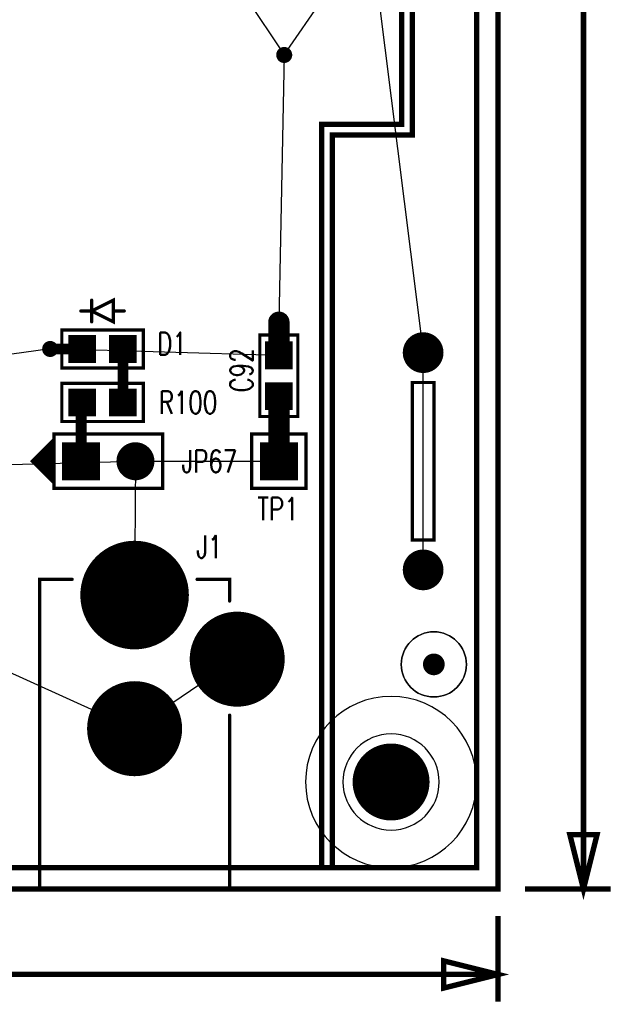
# Model space of a CAD drawing. Extents: x -1 to 210, y -5 to 148.
# Tile 42 of 52: x 183 to 210, y -5 to 41. Entities that reach past the tile are written whole.
import ezdxf
from ezdxf.enums import TextEntityAlignment as Align

# ---------------------------------------------------------------- set-up
doc = ezdxf.new("R2010")
doc.units = 0
for name, pattern in [('KEEPOUT_00011110', [2, 1, 1]), ('POUR_01_-1_0_000000', [2, 1, 1]), ('SIG_12', [2, 1, 1]), ('SIG_15', [2, 1, 1]), ('SIG_17', [2, 1, 1]), ('SIG_64', [2, 1, 1]), ('SIG_65', [2, 1, 1]), ('TRMIDX_2048', [2, 1, 1]), ('TRMIDX_4096', [2, 1, 1])]:
    doc.linetypes.add(name, pattern=pattern)
for name, color, linetype in [('BOARD_OUTLINE_00', 254, 'CONTINUOUS'), ('DIMENSION1_24', 254, 'CONTINUOUS'), ('DIMENSION2_24', 254, 'CONTINUOUS'), ('DIMENSION3_24', 254, 'CONTINUOUS'), ('DIMENSION4_24', 254, 'CONTINUOUS'), ('DIMENSION5_24', 254, 'CONTINUOUS'), ('DIMENSION6_24', 254, 'CONTINUOUS'), ('DIMENSION7_24', 254, 'CONTINUOUS'), ('DRIL_NPLTE_THRU_01', 176, 'CONTINUOUS'), ('DRIL_NPLTE_THRU_02', 255, 'CONTINUOUS'), ('DRIL_NPLTE_THRU_03', 106, 'CONTINUOUS'), ('DRIL_NPLTE_THRU_04', 16, 'CONTINUOUS'), ('DRIL_PLTE_THRU_01', 176, 'CONTINUOUS'), ('DRIL_PLTE_THRU_02', 255, 'CONTINUOUS'), ('DRIL_PLTE_THRU_03', 106, 'CONTINUOUS'), ('DRIL_PLTE_THRU_04', 16, 'CONTINUOUS'), ('DRIL_SYMBOL', 254, 'CONTINUOUS'), ('KEEPOUT_-1', 254, 'CONTINUOUS'), ('KEEPOUT_00', 34, 'CONTINUOUS'), ('KEEPOUT_01', 34, 'CONTINUOUS'), ('LINK_00', 57, 'CONTINUOUS'), ('PADS_BOT', 1, 'CONTINUOUS'), ('PADS_INNER', 5, 'CONTINUOUS'), ('PADS_TOP', 5, 'CONTINUOUS'), ('PART_NAME_01', 4, 'CONTINUOUS'), ('PART_TOP_2DLINE_00', 4, 'CONTINUOUS'), ('PART_TOP_2DLINE_01', 4, 'CONTINUOUS'), ('PART_TOP_CUTOUT_01', 4, 'CONTINUOUS'), ('POUR_HEADER_01', 5, 'CONTINUOUS'), ('POUR_HEADER_02', 253, 'CONTINUOUS'), ('POUR_HEADER_03', 112, 'CONTINUOUS'), ('POUR_HEADER_04', 1, 'CONTINUOUS'), ('TRACE_01', 5, 'CONTINUOUS'), ('VIAPTS', 5, 'CONTINUOUS')]:
    doc.layers.add(name, color=color, linetype=linetype)
doc.styles.add('W0$15', font='simplex', dxfattribs={"width": 0.75})

# ---------------------------------------------------------------- blocks, each defined once
blk = doc.blocks.new('SMOOTH_0$254')
at = {"const_width": 0.127}
blk.add_lwpolyline([(-0.0635, 0, 1), (0.0635, 0, 1)], format="xyb", close=True, dxfattribs=at)
blk = doc.blocks.new('BOARD_1')
at = {"layer": 'BOARD_OUTLINE_00', "const_width": 0.254}
blk.add_lwpolyline([(-5, 0), (200, 0), (200, 125), (-5, 125)], close=True, dxfattribs=at)
at = {"layer": 'BOARD_OUTLINE_00'}
blk.add_blockref('SMOOTH_0$254', (200, 0), dxfattribs=at)
blk = doc.blocks.new('D_1dfeghi_4')
at = {"layer": 'DIMENSION2_24', "linetype": 'TRMIDX_2048', "const_width": 0.254}
blk.add_lwpolyline([(200, -4), (103.573, -4)], dxfattribs=at)
at = {"layer": 'DIMENSION4_24', "linetype": 'TRMIDX_2048', "const_width": 0.254}
blk.add_lwpolyline([(200, -4), (197.46, -4.635), (197.46, -3.365)], close=True, dxfattribs=at)
at = {"layer": 'DIMENSION6_24', "linetype": 'TRMIDX_2048', "const_width": 0.254}
blk.add_lwpolyline([(200, -1.27), (200, -5.27)], dxfattribs=at)
at = {"layer": 'DIMENSION7_24', "linetype": 'TRMIDX_2048', "const_width": 0.0254}
blk.add_lwpolyline([(200, 0), (200.001, 0)], dxfattribs=at)
blk = doc.blocks.new('D_2dfeghi_5')
at = {"layer": 'DIMENSION1_24', "linetype": 'TRMIDX_4096', "const_width": 0.254}
blk.add_lwpolyline([(4, 0), (4, 56.687)], dxfattribs=at)
at = {"layer": 'DIMENSION3_24', "linetype": 'TRMIDX_4096', "const_width": 0.254}
blk.add_lwpolyline([(4, 0), (3.365, 2.54), (4.635, 2.54)], close=True, dxfattribs=at)
at = {"layer": 'DIMENSION5_24', "linetype": 'TRMIDX_4096', "const_width": 0.254}
blk.add_lwpolyline([(1.27, 0), (5.27, 0)], dxfattribs=at)
at = {"layer": 'DIMENSION7_24', "linetype": 'TRMIDX_4096', "const_width": 0.0254}
blk.add_lwpolyline([(0, 0), (0.001, 0)], dxfattribs=at)
blk = doc.blocks.new('POUR_HEADER_0')
at = {"layer": 'POUR_HEADER_02', "linetype": 'POUR_01_-1_0_000000', "const_width": 0.25}
blk.add_lwpolyline([(104, -83), (141.75, -83), (141.75, -66.75), (136.25, -66.75), (136.25, -57.25), (144.5, -57.25), (144.5, -62), (152.25, -62), (152.25, -47.25), (138.25, -47.25), (138.25, -50.25), (136.25, -50.25), (136.25, -34.75), (169.25, -34.75), (169.25, -49.75), (176.5, -49.75), (176.5, -45.25), (186.5, -45.25), (186.5, -50), (194.5, -50), (194.5, -59.75), (190.75, -59.75), (190.75, -94.5), (-5, -94.5)], dxfattribs=at)
blk = doc.blocks.new('POUR_HEADER_2')
at = {"layer": 'POUR_HEADER_02', "linetype": 'POUR_01_-1_0_000000', "const_width": 0.25}
blk.add_lwpolyline([(56.75, -23.25), (56.75, -34), (53, -34), (53, -68.25), (59.75, -68.25), (59.75, 54.75)], dxfattribs=at)
blk = doc.blocks.new('POUR_HEADER_7')
at = {"layer": 'POUR_HEADER_03', "linetype": 'POUR_01_-1_0_000000', "const_width": 0.25}
blk.add_lwpolyline([(-43, -74.5), (-43, 48.5), (160, 48.5), (160, -74.5)], close=True, dxfattribs=at)
blk = doc.blocks.new('POUR_HEADER_8')
at = {"layer": 'POUR_HEADER_01', "linetype": 'POUR_01_-1_0_000000', "const_width": 0.25}
blk.add_lwpolyline([(0, 0), (203, 0), (203, 123), (0, 123)], close=True, dxfattribs=at)
blk = doc.blocks.new('POUR_HEADER_9')
at = {"layer": 'POUR_HEADER_04', "linetype": 'POUR_01_-1_0_000000', "const_width": 0.25}
blk.add_lwpolyline([(0, 0), (203, 0), (203, 123), (0, 123)], close=True, dxfattribs=at)
blk = doc.blocks.new('SMOOTH_0$15')
at = {"const_width": 0.075}
blk.add_lwpolyline([(-0.0375, 0, 1), (0.0375, 0, 1)], format="xyb", close=True, dxfattribs=at)
blk = doc.blocks.new('PART_BODY_TOP_29')
at = {"layer": 'PART_TOP_2DLINE_01', "const_width": 0.15}
for points in [[(-2.921, 14.478), (-4.445, 14.478), (-4.445, 0), (4.445, 0), (4.445, 8.128)], [(4.445, 13.462), (4.445, 14.478), (2.921, 14.478)]]:
    blk.add_lwpolyline(points, dxfattribs=at)
at = {"layer": 'PART_TOP_2DLINE_01'}
for p in [(-4.445, 14.478), (-2.921, 14.478), (2.921, 14.478), (4.445, 14.478), (4.445, 13.462), (4.445, 8.128), (-4.445, 0), (4.445, 0)]:
    blk.add_blockref('SMOOTH_0$15', p, dxfattribs=at)
blk = doc.blocks.new('DRIL_SYMBOL_3$5')
at = {"layer": 'DRIL_SYMBOL', "const_width": 0.0508}
for points in [[(-0.254, 0), (0.254, 0)], [(0, -0.254), (0, 0.254)]]:
    blk.add_lwpolyline(points, dxfattribs=at)
blk = doc.blocks.new('DRIL_HOLE_3$5')
at = {"const_width": 1.75}
blk.add_lwpolyline([(-0.875, 0, 1), (0.875, 0, 1)], format="xyb", close=True, dxfattribs=at)
blk.add_blockref('DRIL_SYMBOL_3$5', (0, 0))
blk = doc.blocks.new('PAD_7')
at = {"const_width": 2.54}
blk.add_lwpolyline([(0, -1.27, 1), (0, 1.27, 1)], format="xyb", close=True, dxfattribs=at)
blk = doc.blocks.new('STK_TOP_13')
at = {"layer": 'DRIL_PLTE_THRU_01'}
blk.add_blockref('DRIL_HOLE_3$5', (0, 0), dxfattribs=at)
at = {"layer": 'DRIL_PLTE_THRU_02'}
blk.add_blockref('DRIL_HOLE_3$5', (0, 0), dxfattribs=at)
at = {"layer": 'DRIL_PLTE_THRU_03'}
blk.add_blockref('DRIL_HOLE_3$5', (0, 0), dxfattribs=at)
at = {"layer": 'DRIL_PLTE_THRU_04'}
blk.add_blockref('DRIL_HOLE_3$5', (0, 0), dxfattribs=at)
at = {"layer": 'PADS_BOT'}
blk.add_blockref('PAD_7', (0, 0), dxfattribs=at)
at = {"layer": 'PADS_INNER'}
blk.add_blockref('PAD_7', (0, 0), dxfattribs=at)
at = {"layer": 'PADS_TOP'}
blk.add_blockref('PAD_7', (0, 0), dxfattribs=at)
blk = doc.blocks.new('DRIL_SYMBOL_3')
at = {"layer": 'DRIL_SYMBOL', "const_width": 0.0508}
for points in [[(-0.254, 0), (0.254, 0)], [(0, -0.254), (0, 0.254)]]:
    blk.add_lwpolyline(points, dxfattribs=at)
blk = doc.blocks.new('DRIL_HOLE_3')
at = {"const_width": 1.5}
blk.add_lwpolyline([(-0.75, 0, 1), (0.75, 0, 1)], format="xyb", close=True, dxfattribs=at)
blk.add_blockref('DRIL_SYMBOL_3', (0, 0))
blk = doc.blocks.new('PAD_8')
at = {"const_width": 2.2225}
blk.add_lwpolyline([(0, -1.11125, 1), (0, 1.11125, 1)], format="xyb", close=True, dxfattribs=at)
blk = doc.blocks.new('STK_TOP_12')
at = {"layer": 'DRIL_PLTE_THRU_01'}
blk.add_blockref('DRIL_HOLE_3', (0, 0), dxfattribs=at)
at = {"layer": 'DRIL_PLTE_THRU_02'}
blk.add_blockref('DRIL_HOLE_3', (0, 0), dxfattribs=at)
at = {"layer": 'DRIL_PLTE_THRU_03'}
blk.add_blockref('DRIL_HOLE_3', (0, 0), dxfattribs=at)
at = {"layer": 'DRIL_PLTE_THRU_04'}
blk.add_blockref('DRIL_HOLE_3', (0, 0), dxfattribs=at)
at = {"layer": 'PADS_BOT'}
blk.add_blockref('PAD_8', (0, 0), dxfattribs=at)
at = {"layer": 'PADS_INNER'}
blk.add_blockref('PAD_8', (0, 0), dxfattribs=at)
at = {"layer": 'PADS_TOP'}
blk.add_blockref('PAD_8', (0, 0), dxfattribs=at)
blk = doc.blocks.new('SYM_TOP_10')
for name, p in [('STK_TOP_13', (0, 13.7414)), ('PART_BODY_TOP_29', (0, 0)), ('STK_TOP_12', (4.8006, 10.7442)), ('STK_TOP_12', (0, 7.493))]:
    blk.add_blockref(name, p)
blk = doc.blocks.new('PART_TOP_92')
blk.add_blockref('SYM_TOP_10', (0, 0))
at = {"layer": 'PART_NAME_01', "style": 'W0$15', "width": 0.75}
blk.add_text('J1', height=1.05, dxfattribs=at).set_placement((3.5, 16), align=Align.MIDDLE_CENTER)
blk = doc.blocks.new('PART_BODY_TOP_39')
at = {"layer": 'KEEPOUT_-1', "linetype": 'KEEPOUT_00011110'}
blk.add_lwpolyline([(4, 0, 1), (-4, 0, 1)], format="xyb", close=True, dxfattribs=at)
at = {"layer": 'KEEPOUT_00', "linetype": 'KEEPOUT_00011110'}
blk.add_lwpolyline([(-2.25, 0, 1), (2.25, 0, 1)], format="xyb", close=True, dxfattribs=at)
at = {"layer": 'KEEPOUT_01', "linetype": 'KEEPOUT_00011110'}
blk.add_lwpolyline([(4, 0, 1), (-4, 0, 1)], format="xyb", close=True, dxfattribs=at)
blk = doc.blocks.new('DRIL_SYMBOL_3$6')
at = {"layer": 'DRIL_SYMBOL', "const_width": 0.0508}
for points in [[(-0.254, 0), (0.254, 0)], [(0, -0.254), (0, 0.254)]]:
    blk.add_lwpolyline(points, dxfattribs=at)
blk = doc.blocks.new('DRIL_HOLE_3$6')
at = {"const_width": 1.8}
blk.add_lwpolyline([(-0.9, 0, 1), (0.9, 0, 1)], format="xyb", close=True, dxfattribs=at)
blk.add_blockref('DRIL_SYMBOL_3$6', (0, 0))
blk = doc.blocks.new('PAD_19')
at = {"const_width": 0.381}
blk.add_lwpolyline([(0, -0.1905, 1), (0, 0.1905, 1)], format="xyb", close=True, dxfattribs=at)
blk = doc.blocks.new('STK_TOP_27')
at = {"layer": 'DRIL_NPLTE_THRU_01'}
blk.add_blockref('DRIL_HOLE_3$6', (0, 0), dxfattribs=at)
at = {"layer": 'DRIL_NPLTE_THRU_02'}
blk.add_blockref('DRIL_HOLE_3$6', (0, 0), dxfattribs=at)
at = {"layer": 'DRIL_NPLTE_THRU_03'}
blk.add_blockref('DRIL_HOLE_3$6', (0, 0), dxfattribs=at)
at = {"layer": 'DRIL_NPLTE_THRU_04'}
blk.add_blockref('DRIL_HOLE_3$6', (0, 0), dxfattribs=at)
at = {"layer": 'PADS_BOT'}
blk.add_blockref('PAD_19', (0, 0), dxfattribs=at)
at = {"layer": 'PADS_INNER'}
blk.add_blockref('PAD_19', (0, 0), dxfattribs=at)
at = {"layer": 'PADS_TOP'}
blk.add_blockref('PAD_19', (0, 0), dxfattribs=at)
blk = doc.blocks.new('SYM_TOP_20')
for name in ['PART_BODY_TOP_39', 'STK_TOP_27']:
    blk.add_blockref(name, (0, 0))
blk = doc.blocks.new('PART_TOP_128')
blk.add_blockref('SYM_TOP_20', (0, 0))
blk = doc.blocks.new('PART_BODY_TOP_41')
at = {"layer": 'PART_TOP_2DLINE_01', "const_width": 0.15}
blk.add_lwpolyline([(-3.683, 0.508), (3.683, 0.508), (3.683, -0.508), (-3.683, -0.508)], close=True, dxfattribs=at)
at = {"layer": 'PART_TOP_2DLINE_01'}
for p in [(-3.683, 0.508), (3.683, 0.508), (-3.683, -0.508), (3.683, -0.508)]:
    blk.add_blockref('SMOOTH_0$15', p, dxfattribs=at)
blk = doc.blocks.new('DRIL_SYMBOL_1$3')
at = {"layer": 'DRIL_SYMBOL', "const_width": 0.0508}
for points in [[(-0.254, 0), (0.254, 0)], [(0, -0.254), (0, 0.254)]]:
    blk.add_lwpolyline(points, dxfattribs=at)
blk = doc.blocks.new('DRIL_HOLE_1$3')
at = {"const_width": 0.65}
blk.add_lwpolyline([(-0.325, 0, 1), (0.325, 0, 1)], format="xyb", close=True, dxfattribs=at)
blk.add_blockref('DRIL_SYMBOL_1$3', (0, 0))
blk = doc.blocks.new('PAD_21')
at = {"const_width": 0.9525}
blk.add_lwpolyline([(0, -0.47625, 1), (0, 0.47625, 1)], format="xyb", close=True, dxfattribs=at)
blk = doc.blocks.new('STK_TOP_28')
at = {"layer": 'DRIL_PLTE_THRU_01'}
blk.add_blockref('DRIL_HOLE_1$3', (0, 0), dxfattribs=at)
at = {"layer": 'DRIL_PLTE_THRU_02'}
blk.add_blockref('DRIL_HOLE_1$3', (0, 0), dxfattribs=at)
at = {"layer": 'DRIL_PLTE_THRU_03'}
blk.add_blockref('DRIL_HOLE_1$3', (0, 0), dxfattribs=at)
at = {"layer": 'DRIL_PLTE_THRU_04'}
blk.add_blockref('DRIL_HOLE_1$3', (0, 0), dxfattribs=at)
at = {"layer": 'PADS_BOT'}
blk.add_blockref('PAD_21', (0, 0), dxfattribs=at)
at = {"layer": 'PADS_INNER'}
blk.add_blockref('PAD_21', (0, 0), dxfattribs=at)
at = {"layer": 'PADS_TOP'}
blk.add_blockref('PAD_21', (0, 0), dxfattribs=at)
blk = doc.blocks.new('SYM_TOP_22')
for name, p in [('STK_TOP_28', (-5.08, 0)), ('STK_TOP_28', (5.08, 0)), ('PART_BODY_TOP_41', (0, 0))]:
    blk.add_blockref(name, p)
blk = doc.blocks.new('PART_TOP_136')
blk.add_blockref('SYM_TOP_22', (0, 0))
blk = doc.blocks.new('PART_BODY_TOP_42')
at = {"layer": 'KEEPOUT_01', "linetype": 'KEEPOUT_00011110'}
blk.add_lwpolyline([(1.524, 0, 1), (-1.524, 0, 1)], format="xyb", close=True, dxfattribs=at)
at = {"layer": 'PART_TOP_CUTOUT_01', "const_width": 0.0254}
blk.add_lwpolyline([(-1.5367, 0, 1), (1.5367, 0, 1)], format="xyb", close=True, dxfattribs=at)
blk = doc.blocks.new('DRIL_HOLE_0')
blk.add_lwpolyline([(0, 0, 1), (0, 0, 1)], format="xyb", close=True)
blk = doc.blocks.new('PAD_0')
blk.add_lwpolyline([(0, 0, 1), (0, 0, 1)], format="xyb", close=True)
blk = doc.blocks.new('PAD_23')
at = {"const_width": 0.508}
blk.add_lwpolyline([(0, -0.254, 1), (0, 0.254, 1)], format="xyb", close=True, dxfattribs=at)
blk = doc.blocks.new('STK_TOP_29')
at = {"layer": 'DRIL_PLTE_THRU_01'}
blk.add_blockref('DRIL_HOLE_0', (0, 0), dxfattribs=at)
at = {"layer": 'DRIL_PLTE_THRU_02'}
blk.add_blockref('DRIL_HOLE_0', (0, 0), dxfattribs=at)
at = {"layer": 'DRIL_PLTE_THRU_03'}
blk.add_blockref('DRIL_HOLE_0', (0, 0), dxfattribs=at)
at = {"layer": 'DRIL_PLTE_THRU_04'}
blk.add_blockref('DRIL_HOLE_0', (0, 0), dxfattribs=at)
at = {"layer": 'PADS_BOT'}
blk.add_blockref('PAD_0', (0, 0), dxfattribs=at)
at = {"layer": 'PADS_INNER'}
blk.add_blockref('PAD_0', (0, 0), dxfattribs=at)
at = {"layer": 'PADS_TOP'}
blk.add_blockref('PAD_23', (0, 0), dxfattribs=at)
blk = doc.blocks.new('SYM_TOP_23')
for name in ['PART_BODY_TOP_42', 'STK_TOP_29']:
    blk.add_blockref(name, (0, 0))
blk = doc.blocks.new('PART_TOP_141')
blk.add_blockref('SYM_TOP_23', (0, 0))
blk = doc.blocks.new('PART_BODY_BOT_42')
at = {"layer": 'KEEPOUT_01', "linetype": 'KEEPOUT_00011110'}
blk.add_lwpolyline([(1.524, 0, 1), (-1.524, 0, 1)], format="xyb", close=True, dxfattribs=at)
blk = doc.blocks.new('STK_BOT_29')
at = {"layer": 'DRIL_PLTE_THRU_01'}
blk.add_blockref('DRIL_HOLE_0', (0, 0), dxfattribs=at)
at = {"layer": 'DRIL_PLTE_THRU_02'}
blk.add_blockref('DRIL_HOLE_0', (0, 0), dxfattribs=at)
at = {"layer": 'DRIL_PLTE_THRU_03'}
blk.add_blockref('DRIL_HOLE_0', (0, 0), dxfattribs=at)
at = {"layer": 'DRIL_PLTE_THRU_04'}
blk.add_blockref('DRIL_HOLE_0', (0, 0), dxfattribs=at)
at = {"layer": 'PADS_BOT'}
blk.add_blockref('PAD_23', (0, 0), dxfattribs=at)
at = {"layer": 'PADS_INNER'}
blk.add_blockref('PAD_0', (0, 0), dxfattribs=at)
at = {"layer": 'PADS_TOP'}
blk.add_blockref('PAD_0', (0, 0), dxfattribs=at)
blk = doc.blocks.new('SYM_BOT_23')
for name in ['PART_BODY_BOT_42', 'STK_BOT_29']:
    blk.add_blockref(name, (0, 0))
blk = doc.blocks.new('PART_BOT_144')
blk.add_blockref('SYM_BOT_23', (0, 0))
blk = doc.blocks.new('PART_BODY_TOP_24')
at = {"layer": 'PART_TOP_2DLINE_00', "const_width": 0.15}
blk.add_lwpolyline([(-1.27, 1.016), (-2.286, 0), (-1.27, -1.016), (-1.27, 0.889), (-2.159, 0), (-1.397, -0.762), (-1.397, 0.635), (-2.032, 0), (-1.524, -0.508), (-1.524, 0.381), (-1.905, 0), (-1.651, -0.254), (-1.651, 0.127), (-1.778, 0), (-1.651, -0.127)], dxfattribs=at)
blk.add_lwpolyline([(-1.27, -1.27), (3.81, -1.27), (3.81, 1.27), (-1.27, 1.27)], close=True, dxfattribs=at)
at = {"layer": 'PART_TOP_2DLINE_00'}
for p in [(-1.27, 1.27), (-1.27, 1.016), (-1.27, 0.889), (3.81, 1.27), (-1.397, 0.635), (-2.286, 0), (-2.159, 0), (-2.032, 0), (-1.905, 0), (-1.778, 0), (-1.651, 0.127), (-1.524, 0.381), (-1.651, -0.127), (-1.651, -0.254), (-1.524, -0.508), (-1.397, -0.762), (-1.27, -1.016), (-1.27, -1.27), (3.81, -1.27)]:
    blk.add_blockref('SMOOTH_0$15', p, dxfattribs=at)
blk = doc.blocks.new('DRIL_SYMBOL_1')
at = {"layer": 'DRIL_SYMBOL', "const_width": 0.0508}
for points in [[(-0.254, 0), (0.254, 0)], [(0, -0.254), (0, 0.254)]]:
    blk.add_lwpolyline(points, dxfattribs=at)
blk = doc.blocks.new('DRIL_HOLE_1')
at = {"const_width": 0.5}
blk.add_lwpolyline([(-0.25, 0, 1), (0.25, 0, 1)], format="xyb", close=True, dxfattribs=at)
blk.add_blockref('DRIL_SYMBOL_1', (0, 0))
blk = doc.blocks.new('PAD_5')
at = {"const_width": 0.889}
blk.add_lwpolyline([(0, -0.4445, 1), (0, 0.4445, 1)], format="xyb", close=True, dxfattribs=at)
blk = doc.blocks.new('PAD_6')
at = {"const_width": 1.778}
blk.add_lwpolyline([(-0.889, 0), (0.889, 0)], dxfattribs=at)
blk = doc.blocks.new('STK_TOP_8')
at = {"layer": 'DRIL_PLTE_THRU_01'}
blk.add_blockref('DRIL_HOLE_1', (0, 0), dxfattribs=at)
at = {"layer": 'DRIL_PLTE_THRU_02'}
blk.add_blockref('DRIL_HOLE_1', (0, 0), dxfattribs=at)
at = {"layer": 'DRIL_PLTE_THRU_03'}
blk.add_blockref('DRIL_HOLE_1', (0, 0), dxfattribs=at)
at = {"layer": 'DRIL_PLTE_THRU_04'}
blk.add_blockref('DRIL_HOLE_1', (0, 0), dxfattribs=at)
at = {"layer": 'PADS_BOT'}
blk.add_blockref('PAD_6', (0, 0), dxfattribs=at)
at = {"layer": 'PADS_INNER'}
blk.add_blockref('PAD_5', (0, 0), dxfattribs=at)
at = {"layer": 'PADS_TOP'}
blk.add_blockref('PAD_6', (0, 0), dxfattribs=at)
blk = doc.blocks.new('STK_TOP_9')
at = {"layer": 'DRIL_PLTE_THRU_01'}
blk.add_blockref('DRIL_HOLE_1', (0, 0), dxfattribs=at)
at = {"layer": 'DRIL_PLTE_THRU_02'}
blk.add_blockref('DRIL_HOLE_1', (0, 0), dxfattribs=at)
at = {"layer": 'DRIL_PLTE_THRU_03'}
blk.add_blockref('DRIL_HOLE_1', (0, 0), dxfattribs=at)
at = {"layer": 'DRIL_PLTE_THRU_04'}
blk.add_blockref('DRIL_HOLE_1', (0, 0), dxfattribs=at)
at = {"layer": 'PADS_BOT'}
blk.add_blockref('PAD_5', (0, 0), dxfattribs=at)
at = {"layer": 'PADS_INNER'}
blk.add_blockref('PAD_5', (0, 0), dxfattribs=at)
at = {"layer": 'PADS_TOP'}
blk.add_blockref('PAD_5', (0, 0), dxfattribs=at)
blk = doc.blocks.new('SYM_TOP_5')
for name, p in [('PART_BODY_TOP_24', (0, 0)), ('STK_TOP_8', (0, 0)), ('STK_TOP_9', (2.54, 0))]:
    blk.add_blockref(name, p)
blk = doc.blocks.new('PART_TOP_163')
blk.add_blockref('SYM_TOP_5', (0, 0))
at = {"layer": 'PART_NAME_01', "style": 'W0$15', "width": 0.75}
blk.add_text('JP67', height=1.05, dxfattribs=at).set_placement((6, 0), align=Align.MIDDLE_CENTER)
blk = doc.blocks.new('PART_BODY_TOP_44')
at = {"layer": 'PART_TOP_2DLINE_00', "const_width": 0.15}
blk.add_lwpolyline([(1.905, -0.889), (1.905, 0.889), (-1.905, 0.889), (-1.905, -0.889)], close=True, dxfattribs=at)
at = {"layer": 'PART_TOP_2DLINE_01', "const_width": 0.15}
for points in [[(0.508, 1.27), (0.508, 2.286), (-0.508, 1.778), (0.508, 1.27)], [(-0.508, 2.286), (-0.508, 1.27)], [(-0.508, 1.778), (-1.016, 1.778)], [(0.508, 1.778), (1.016, 1.778)]]:
    blk.add_lwpolyline(points, dxfattribs=at)
at = {"layer": 'PART_TOP_2DLINE_00'}
for p in [(-1.905, 0.889), (1.905, 0.889), (-1.905, -0.889), (1.905, -0.889)]:
    blk.add_blockref('SMOOTH_0$15', p, dxfattribs=at)
at = {"layer": 'PART_TOP_2DLINE_01'}
for p in [(-0.508, 2.286), (0.508, 2.286), (-1.016, 1.778), (-0.508, 1.778), (-0.508, 1.778), (0.508, 1.778), (1.016, 1.778), (-0.508, 1.27), (0.508, 1.27), (0.508, 1.27)]:
    blk.add_blockref('SMOOTH_0$15', p, dxfattribs=at)
blk = doc.blocks.new('PAD_1')
at = {"const_width": 1.2954}
blk.add_lwpolyline([(-0.6477, 0), (0.6477, 0)], dxfattribs=at)
blk = doc.blocks.new('STK_TOP_4')
at = {"layer": 'DRIL_PLTE_THRU_01'}
blk.add_blockref('DRIL_HOLE_0', (0, 0), dxfattribs=at)
at = {"layer": 'DRIL_PLTE_THRU_02'}
blk.add_blockref('DRIL_HOLE_0', (0, 0), dxfattribs=at)
at = {"layer": 'DRIL_PLTE_THRU_03'}
blk.add_blockref('DRIL_HOLE_0', (0, 0), dxfattribs=at)
at = {"layer": 'DRIL_PLTE_THRU_04'}
blk.add_blockref('DRIL_HOLE_0', (0, 0), dxfattribs=at)
at = {"layer": 'PADS_BOT'}
blk.add_blockref('PAD_0', (0, 0), dxfattribs=at)
at = {"layer": 'PADS_INNER'}
blk.add_blockref('PAD_0', (0, 0), dxfattribs=at)
at = {"layer": 'PADS_TOP'}
blk.add_blockref('PAD_1', (0, 0), dxfattribs=at)
blk = doc.blocks.new('SYM_TOP_25')
for name, p in [('PART_BODY_TOP_44', (0, 0)), ('STK_TOP_4', (-0.9525, 0)), ('STK_TOP_4', (0.9525, 0))]:
    blk.add_blockref(name, p)
blk = doc.blocks.new('PART_TOP_177')
blk.add_blockref('SYM_TOP_25', (0, 0))
at = {"layer": 'PART_NAME_01', "style": 'W0$15', "width": 0.75}
blk.add_text('D1', height=1.05, dxfattribs=at).set_placement((3.25, 0.25), align=Align.MIDDLE_CENTER)
blk = doc.blocks.new('PART_BODY_TOP_21')
at = {"layer": 'PART_TOP_2DLINE_00', "const_width": 0.15}
blk.add_lwpolyline([(1.905, -0.889), (1.905, 0.889), (-1.905, 0.889), (-1.905, -0.889)], close=True, dxfattribs=at)
at = {"layer": 'PART_TOP_2DLINE_00'}
for p in [(-1.905, 0.889), (1.905, 0.889), (-1.905, -0.889), (1.905, -0.889)]:
    blk.add_blockref('SMOOTH_0$15', p, dxfattribs=at)
blk = doc.blocks.new('SYM_TOP_2')
for name, p in [('PART_BODY_TOP_21', (0, 0)), ('STK_TOP_4', (-0.9525, 0)), ('STK_TOP_4', (0.9525, 0))]:
    blk.add_blockref(name, p)
blk = doc.blocks.new('PART_TOP_187')
blk.add_blockref('SYM_TOP_2', (0, 0))
at = {"layer": 'PART_NAME_01', "style": 'W0$15', "width": 0.75}
blk.add_text('R100', height=1.05, rotation=-180, dxfattribs=at).set_placement((-4, 0), align=Align.MIDDLE_CENTER)
blk = doc.blocks.new('SMOOTH_0$1524')
at = {"const_width": 0.0762}
blk.add_lwpolyline([(-0.0381, 0, 1), (0.0381, 0, 1)], format="xyb", close=True, dxfattribs=at)
blk = doc.blocks.new('PART_BODY_TOP_53')
at = {"layer": 'PART_TOP_2DLINE_00', "const_width": 0.152}
blk.add_lwpolyline([(-1.27, -1.27), (1.27, -1.27), (1.27, 1.27), (-1.27, 1.27)], close=True, dxfattribs=at)
at = {"layer": 'PART_TOP_2DLINE_00'}
for p in [(-1.27, 1.27), (1.27, 1.27), (-1.27, -1.27), (1.27, -1.27)]:
    blk.add_blockref('SMOOTH_0$1524', p, dxfattribs=at)
blk = doc.blocks.new('SYM_TOP_34')
for name in ['PART_BODY_TOP_53', 'STK_TOP_8']:
    blk.add_blockref(name, (0, 0))
blk = doc.blocks.new('PART_TOP_201')
blk.add_blockref('SYM_TOP_34', (0, 0))
at = {"layer": 'PART_NAME_01', "style": 'W0$15', "width": 0.75}
blk.add_text('TP1', height=1.05, dxfattribs=at).set_placement((-1, -2.75))
blk = doc.blocks.new('PART_TOP_224')
blk.add_blockref('SYM_TOP_2', (0, 0))
at = {"layer": 'PART_NAME_01', "style": 'W0$15', "width": 0.75}
blk.add_text('C92', height=1.05, dxfattribs=at).set_placement((0.25, 1.75), align=Align.MIDDLE_CENTER)
blk = doc.blocks.new('SMOOTH_0$5')
at = {"const_width": 0.25}
blk.add_lwpolyline([(-0.125, 0, 1), (0.125, 0, 1)], format="xyb", close=True, dxfattribs=at)
blk = doc.blocks.new('SMOOTH_1')
at = {"const_width": 0.5}
blk.add_lwpolyline([(-0.25, 0, 1), (0.25, 0, 1)], format="xyb", close=True, dxfattribs=at)
blk = doc.blocks.new('DRIL_SYMBOL_0$3')
at = {"layer": 'DRIL_SYMBOL', "const_width": 0.0508}
for points in [[(-0.254, 0), (0.254, 0)], [(0, -0.254), (0, 0.254)]]:
    blk.add_lwpolyline(points, dxfattribs=at)
blk = doc.blocks.new('DRIL_HOLE_0$3')
at = {"const_width": 0.15}
blk.add_lwpolyline([(-0.075, 0, 1), (0.075, 0, 1)], format="xyb", close=True, dxfattribs=at)
blk.add_blockref('DRIL_SYMBOL_0$3', (0, 0))
blk = doc.blocks.new('PAD_34')
at = {"const_width": 0.375}
blk.add_lwpolyline([(0, -0.1875, 1), (0, 0.1875, 1)], format="xyb", close=True, dxfattribs=at)
blk = doc.blocks.new('STK_TOP_3')
at = {"layer": 'DRIL_PLTE_THRU_01'}
blk.add_blockref('DRIL_HOLE_0$3', (0, 0), dxfattribs=at)
at = {"layer": 'DRIL_PLTE_THRU_02'}
blk.add_blockref('DRIL_HOLE_0$3', (0, 0), dxfattribs=at)
at = {"layer": 'DRIL_PLTE_THRU_03'}
blk.add_blockref('DRIL_HOLE_0$3', (0, 0), dxfattribs=at)
at = {"layer": 'DRIL_PLTE_THRU_04'}
blk.add_blockref('DRIL_HOLE_0$3', (0, 0), dxfattribs=at)
at = {"layer": 'PADS_BOT'}
blk.add_blockref('PAD_34', (0, 0), dxfattribs=at)
at = {"layer": 'PADS_INNER'}
blk.add_blockref('PAD_34', (0, 0), dxfattribs=at)
at = {"layer": 'PADS_TOP'}
blk.add_blockref('PAD_34', (0, 0), dxfattribs=at)
blk = doc.blocks.new('SYM_TOP_1')
blk.add_blockref('STK_TOP_3', (0, 0))

msp = doc.modelspace()

# ---------------------------------------------------------------- linework, layer by layer
at = {"layer": 'LINK_00', "linetype": 'SIG_12'}
for p, q in [((188, 49.5), (195, 39)), ((195, 39), (198.75, 44.46)), ((195, 39), (194.75, 26.5)), ((184.05, 25.25), (175, 24)), ((194.75, 24.953), (184.05, 25.25)), ((178, 12), (188, 7.493)), ((192.801, 10.744), (188, 7.493))]:
    msp.add_line(p, q, dxfattribs=at)
at = {"layer": 'LINK_00', "linetype": 'SIG_15'}
for p in [(198.75, 47), (201.5, 14.92)]:
    msp.add_line(p, (201.5, 25.08), dxfattribs=at)
at = {"layer": 'LINK_00', "linetype": 'SIG_17'}
for p, q in [((114.55, 18.025), (188.04, 20)), ((188.04, 20), (188, 13.741)), ((188.04, 20), (194.75, 20))]:
    msp.add_line(p, q, dxfattribs=at)
at = {"layer": 'TRACE_01', "linetype": 'SIG_12'}
for points, const_width in [([(194.75, 26.5), (194.75, 24.953)], 1), ([(184.05, 25.25), (185.548, 25.25)], 0.5)]:
    msp.add_lwpolyline(points, dxfattribs=dict(at, const_width=const_width))
at = {"layer": 'TRACE_01', "linetype": 'SIG_65', "const_width": 0.5}
msp.add_lwpolyline([(187.452, 22.75), (187.452, 25.25)], dxfattribs=at)
at = {"layer": 'TRACE_01', "linetype": 'SIG_17', "const_width": 1}
msp.add_lwpolyline([(194.75, 20), (194.75, 23.047)], dxfattribs=at)
at = {"layer": 'TRACE_01', "linetype": 'SIG_64', "const_width": 0.5}
msp.add_lwpolyline([(185.5, 20), (185.5, 22.703), (185.548, 22.75)], dxfattribs=at)

# ---------------------------------------------------------------- block references
for name, p in [('D_2dfeghi_5', (205, 0)), ('BOARD_1', (5, 0)), ('PART_TOP_177', (186.5, 25.25)), ('PART_TOP_163', (185.5, 20)), ('PART_TOP_201', (194.75, 20)), ('PART_TOP_92', (188, 0)), ('PART_TOP_141', (202, 10.5)), ('PART_TOP_128', (200, 5)), ('D_1dfeghi_4', (5, 0))]:
    msp.add_blockref(name, p)
at = {"linetype": 'SIG_15'}
msp.add_blockref('POUR_HEADER_2', (144.25, 69.25), dxfattribs=at)
at = {"linetype": 'SIG_17'}
msp.add_blockref('POUR_HEADER_7', (44, 75.5), dxfattribs=at)
at = {"linetype": 'SIG_12'}
for name, p in [('POUR_HEADER_8', (1, 1)), ('POUR_HEADER_9', (1, 1)), ('POUR_HEADER_0', (6, 95.5))]:
    msp.add_blockref(name, p, dxfattribs=at)
for name, p, rotation in [('PART_TOP_224', (194.75, 24), 90), ('PART_TOP_136', (201.5, 20), 90), ('PART_TOP_187', (186.5, 22.75), 180)]:
    msp.add_blockref(name, p, dxfattribs=dict(rotation=rotation))
at = {"xscale": -1}
msp.add_blockref('PART_BOT_144', (202, 10.5), dxfattribs=at)
at = {"layer": 'TRACE_01'}
for name, p in [('SMOOTH_1', (194.75, 26.5)), ('SMOOTH_0$5', (184.05, 25.25)), ('SMOOTH_0$5', (185.548, 25.25)), ('SMOOTH_0$5', (187.452, 25.25)), ('SMOOTH_1', (194.75, 24.953)), ('SMOOTH_1', (194.75, 23.047)), ('SMOOTH_0$5', (185.5, 22.703)), ('SMOOTH_0$5', (185.548, 22.75)), ('SMOOTH_0$5', (187.452, 22.75)), ('SMOOTH_1', (194.75, 20)), ('SMOOTH_0$5', (185.5, 20))]:
    msp.add_blockref(name, p, dxfattribs=at)
at = {"layer": 'VIAPTS', "linetype": 'SIG_12'}
for p in [(195, 39), (194.75, 26.5), (184.05, 25.25)]:
    msp.add_blockref('SYM_TOP_1', p, dxfattribs=at)

doc.saveas('drawing.dxf')
